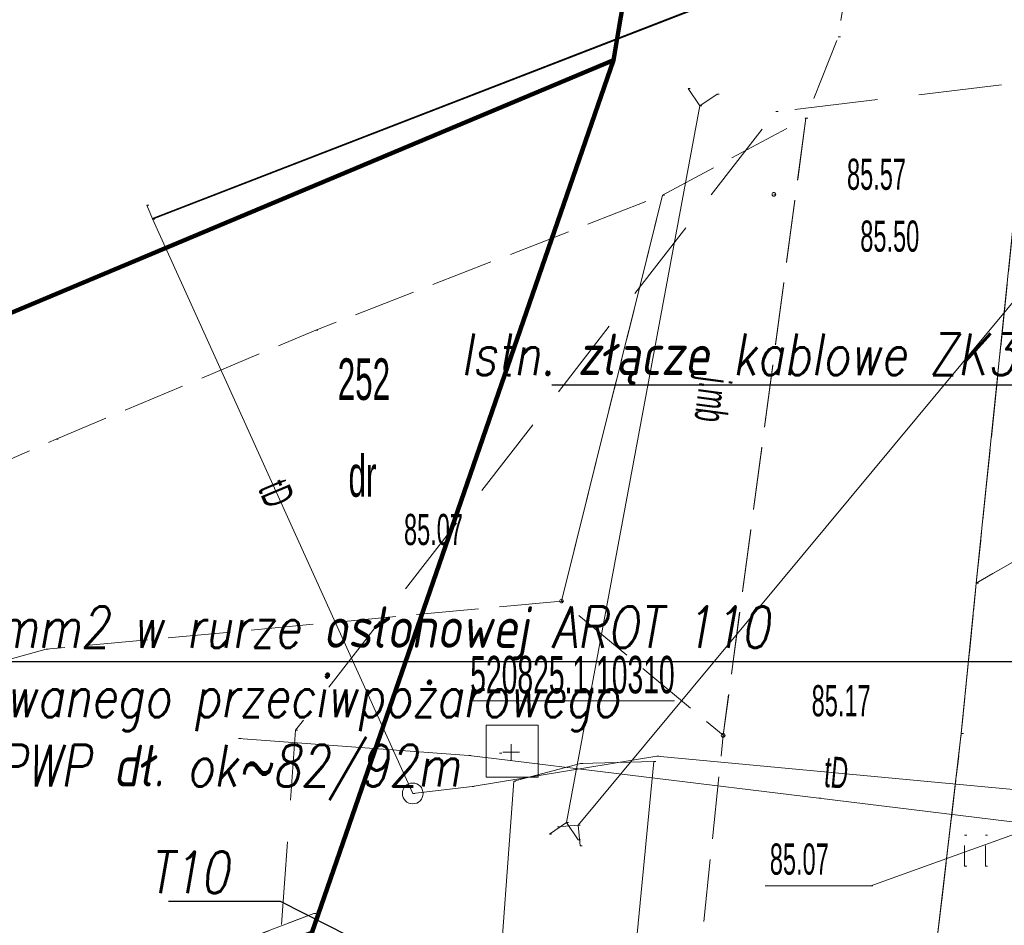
# Model space of a CAD drawing. Extents: x -198213 to 5540361, y 56395 to 5961443.
# Tile 10 of 76: x 5539518 to 5539542, y 5961360 to 5961381. Entities that reach past the tile are written whole.
import ezdxf
from ezdxf import colors
from ezdxf.entities.mleader import LeaderData, LeaderLine
from ezdxf.math import Vec2, Vec3

# ---------------------------------------------------------------- set-up
doc = ezdxf.new("R2010")
doc.units = 0
doc.header["$MEASUREMENT"] = 0
for name, pattern in [('L_0_03', [1, 0.5, -0.5]), ('L_0_06', [2, 1.5, -0.5]), ('L_0_0C', [3, 2, -1]), ('Wipeout_Contour', [1000, 0, -1000])]:
    doc.linetypes.add(name, pattern=pattern)
for name, color, linetype, lineweight in [('$ IE_OPISY', 7, 'Continuous', 25), ('0_Nr_Pióra__7', 8, 'Continuous', 13), ('131_Punkt_osnowy_pomiarowej_Nr_Pióra__7', 8, 'Continuous', 13), ('210_oznaczenie_konturu_uzytku_gruntowego_Nr_Pióra__3', 8, 'Continuous', 18), ('211_numer_dzialki_ewidencyjnej_Nr_Pióra__96', 8, 'Continuous', 13), ('218_kontur_uzytku_gruntowego_Nr_Pióra__3', 8, 'Continuous', 18), ('219_dzialka_ewidencyjna_Nr_Pióra__96', 8, 'Continuous', 13), ('ARCH MAPA RUSINOWO_Nr_Pióra__60', 8, 'Continuous', 211), ('inny_obiekt_zagospodarowania_terenu_Nr_Pióra__7', 8, 'Continuous', 13), ('jezdnia_Atr17_Nr_Pióra__7', 8, 'Continuous', 13), ('jezdnia_Nr_Pióra__7', 8, 'Continuous', 13), ('komora_podziemna_Nr_Pióra__7', 8, 'Continuous', 13), ('kraweznik_Nr_Pióra__7', 8, 'Continuous', 13), ('ogrodzenie_trwale_Nr_Pióra__7', 8, 'Continuous', 13), ('pikieta_sztuczna_Atr2_Nr_Pióra__7', 8, 'Continuous', 13), ('pikieta_sztuczna_Nr_Pióra__7', 8, 'Continuous', 13), ('przepust_Nr_Pióra__7', 8, 'Continuous', 13), ('przewod_telekomunikacyjny_napowietrzny_Nr_Pióra__30', 8, 'Continuous', 35), ('przewod_telekomunikacyjny_podziemny_Atr1_Nr_Pióra__7', 8, 'Continuous', 13), ('przewod_telekomunikacyjny_podziemny_Nr_Pióra__7', 8, 'Continuous', 13), ('przewod_wodociagowy_Nr_Pióra__7', 8, 'Continuous', 13), ('row_melioracyjny__poligon__Nr_Pióra__7', 8, 'Continuous', 13), ('rzedna_Atr2_Nr_Pióra__7', 8, 'Continuous', 13), ('Szczegolowa_osnowa_geodezyjna_pozioma_Atr103_Nr_Pióra__7', 8, 'Continuous', 13), ('Szczegolowa_osnowa_geodezyjna_pozioma_Nr_Pióra__7', 8, 'Continuous', 13), ('trawnik_Nr_Pióra__7', 8, 'Continuous', 13), ('Zakres_Nr_Pióra__7', 8, 'Continuous', 13)]:
    doc.layers.add(name, color=color, linetype=linetype, lineweight=lineweight)
doc.layers.add('Szczegolowa_osnowa_geodezyjna_pozioma', color=8, linetype='Continuous')
doc.styles.add('1. Elektrobau_02.2024', font='romans.shx', dxfattribs={"width": 0.8, "oblique": 10})
doc.styles.add('GENERATED_STYLE_8', font='ARIALN.TTF')
doc.linetypes.add('L_0_15_SHX', pattern='A,0,[2,Rusinowo PAB zagospodarowanie 30.08.20251.Shx,S=7.5,R=0,X=0,Y=0],-7.5,0', length=7.5)
doc.linetypes.add('L_0_B0_SHX', pattern='A,0,[3,Rusinowo PAB zagospodarowanie 30.08.20251.Shx,S=15,R=0,X=0,Y=0],-15,0', length=15)

msp = doc.modelspace()

# ---------------------------------------------------------------- linework, layer by layer
at = {"layer": '0_Nr_Pióra__7', "linetype": 'Continuous'}
for p, q in [((5539537.95, 5961380.97), (5539538, 5961380.97)), ((5539534.337, 5961379.723), (5539534.387, 5961379.723)), ((5539535.033, 5961379.593), (5539535.083, 5961379.593)), ((5539534.62, 5961379.31), (5539534.67, 5961379.31)), ((5539536.45, 5961379.17), (5539536.5, 5961379.17)), ((5539537.17, 5961379.01), (5539537.22, 5961379.01)), ((5539533.72, 5961377.16), (5539533.77, 5961377.16)), ((5539536.4, 5961377.18), (5539536.45, 5961377.18)), ((5539521.31, 5961376.92), (5539521.36, 5961376.92)), ((5539525.38, 5961373.91), (5539525.43, 5961373.91)), ((5539519.13, 5961371.29), (5539519.18, 5961371.29)), ((5539541.27, 5961367.82), (5539541.32, 5961367.82)), ((5539531.29, 5961367.39), (5539531.34, 5961367.39)), ((5539531.29, 5961367.39), (5539531.34, 5961367.39)), ((5539518.89, 5961366.23), (5539518.94, 5961366.23)), ((5539524.89, 5961364.28), (5539524.94, 5961364.28)), ((5539523.52, 5961364.08), (5539523.57, 5961364.08)), ((5539535.18, 5961364.16), (5539535.23, 5961364.16)), ((5539535.18, 5961364.16), (5539535.23, 5961364.16)), ((5539540.91, 5961364.2), (5539540.96, 5961364.2)), ((5539529.06, 5961363.67), (5539529.11, 5961363.67)), ((5539533.58, 5961363.66), (5539533.63, 5961363.66)), ((5539531.75, 5961363.48), (5539531.8, 5961363.48)), ((5539533.51, 5961363.53), (5539533.56, 5961363.53)), ((5539529.14, 5961362.93), (5539529.19, 5961362.93)), ((5539527.71, 5961362.76), (5539527.76, 5961362.76)), ((5539527.71, 5961362.76), (5539527.76, 5961362.76)), ((5539537.48, 5961362.65), (5539537.53, 5961362.65)), ((5539531.191, 5961361.954), (5539531.241, 5961361.954)), ((5539531.41, 5961362.06), (5539531.46, 5961362.06)), ((5539531.69, 5961362), (5539531.74, 5961362)), ((5539530.997, 5961361.777), (5539531.047, 5961361.777)), ((5539540.989, 5961361.759), (5539541.039, 5961361.759)), ((5539541.489, 5961361.759), (5539541.539, 5961361.759)), ((5539531.693, 5961361.647), (5539531.743, 5961361.647)), ((5539531.736, 5961361.501), (5539531.786, 5961361.501)), ((5539540.989, 5961361.009), (5539541.039, 5961361.009)), ((5539541.489, 5961361.009), (5539541.539, 5961361.009)), ((5539536.193, 5961360.54), (5539536.243, 5961360.54)), ((5539538.73, 5961360.54), (5539538.78, 5961360.54)), ((5539525.33, 5961359.87), (5539525.38, 5961359.87))]:
    msp.add_line(p, q, dxfattribs=at)
at = {"layer": '218_kontur_uzytku_gruntowego_Nr_Pióra__3', "linetype": 'L_0_03', "flags": 128}
for points in [[(5539538.18, 5961413.76), (5539532.54, 5961380.41)], [(5539532.54, 5961380.41), (5539513.451, 5961372.404)]]:
    msp.add_lwpolyline(points, dxfattribs=at)
at = {"layer": '219_dzialka_ewidencyjna_Nr_Pióra__96', "linetype": 'Continuous', "flags": 128}
for points in [[(5539532.54, 5961380.41), (5539538.18, 5961413.76)], [(5539513.451, 5961372.401), (5539532.54, 5961380.41)]]:
    msp.add_lwpolyline(points, dxfattribs=at)
at = {"layer": 'ARCH MAPA RUSINOWO_Nr_Pióra__60', "linetype": 'Continuous', "flags": 128}
msp.add_lwpolyline([(5539537.927, 5961412.263), (5539532.54, 5961380.41), (5539513.451, 5961372.401)], dxfattribs=at)
at = {"layer": 'inny_obiekt_zagospodarowania_terenu_Nr_Pióra__7', "linetype": 'L_0_03', "flags": 128}
msp.add_lwpolyline([(5539524.64, 5961335.04), (5539524.96, 5961346.96), (5539525.16, 5961353.95), (5539525.33, 5961359.87), (5539513.451, 5961355.354)], dxfattribs=at)
at = {"layer": 'jezdnia_Nr_Pióra__7', "linetype": 'L_0_06', "flags": 128}
for points in [[(5539544.69, 5961378.1), (5539545.9, 5961378.28), (5539556.8, 5961380.23), (5539569.38, 5961382.62), (5539578.17, 5961384.3), (5539593.82, 5961387.17), (5539612.46, 5961390.54), (5539620.72, 5961391.88), (5539625.3, 5961392.75), (5539628.88, 5961393.36), (5539635.21, 5961394.43), (5539636.06, 5961391.13), (5539630.51, 5961387.77), (5539622.48, 5961386.14), (5539621.59, 5961385.94), (5539611.5, 5961384.04), (5539601.19, 5961382.2), (5539600.39, 5961379.94), (5539600.421, 5961375.87), (5539597.08, 5961375.38), (5539596.78, 5961379.29), (5539596.74, 5961379.47), (5539595.9, 5961380.82), (5539594.82, 5961381.1), (5539584.45, 5961379.33), (5539577.08, 5961377.89), (5539569.92, 5961376.56), (5539560.38, 5961374.69), (5539552.68, 5961373.7), (5539546.03, 5961371.76), (5539544.9, 5961369.91), (5539541.27, 5961367.82), (5539542.32, 5961378), (5539542.51, 5961379.21)], [(5539537.17, 5961379.01), (5539535.18, 5961364.16), (5539531.29, 5961367.39), (5539533.72, 5961377.16)]]:
    msp.add_lwpolyline(points, close=True, dxfattribs=at)
msp.add_lwpolyline([(5539513.451, 5961368.798), (5539519.13, 5961371.29), (5539525.38, 5961373.91), (5539533.72, 5961377.16), (5539531.29, 5961367.39), (5539518.89, 5961366.23), (5539513.451, 5961364.717)], dxfattribs=at)
at = {"layer": 'komora_podziemna_Nr_Pióra__7', "linetype": 'Continuous'}
msp.add_circle((5539527.71, 5961362.76), 0.25, dxfattribs=at)
at = {"layer": 'kraweznik_Nr_Pióra__7', "linetype": 'Continuous', "flags": 128}
for points in [[(5539535.43, 5961273.08), (5539535.77, 5961288.6), (5539535.88, 5961291.71), (5539536.1, 5961297.03), (5539536.36, 5961303.63), (5539536.62, 5961311.58), (5539536.89, 5961318.2), (5539537.08, 5961322.75), (5539537.78, 5961334.89), (5539539.27, 5961350.25), (5539540.91, 5961364.2), (5539541.27, 5961367.82), (5539542.32, 5961378), (5539542.51, 5961379.21), (5539543.29, 5961381.17), (5539544.97, 5961391.79), (5539547.33, 5961407.23), (5539548.486, 5961414.429)], [(5539552.68, 5961373.7), (5539546.03, 5961371.76), (5539544.9, 5961369.91), (5539541.27, 5961367.82)]]:
    msp.add_lwpolyline(points, dxfattribs=at)
at = {"layer": 'ogrodzenie_trwale_Nr_Pióra__7', "linetype": 'Continuous', "flags": 128}
msp.add_lwpolyline([(5539525.33, 5961359.87), (5539513.451, 5961355.354)], dxfattribs=at)
at = {"layer": 'ogrodzenie_trwale_Nr_Pióra__7', "linetype": 'L_0_15_SHX', "flags": 128}
msp.add_lwpolyline([(5539525.33, 5961359.87), (5539513.451, 5961355.354)], dxfattribs=at)
at = {"layer": 'pikieta_sztuczna_Nr_Pióra__7', "linetype": 'Continuous'}
for centre in [(5539536.4, 5961377.18), (5539531.29, 5961367.39), (5539535.18, 5961364.16)]:
    msp.add_circle(centre, 0.045, dxfattribs=at)
at = {"layer": 'przepust_Nr_Pióra__7', "linetype": 'Continuous', "flags": 128}
for points in [[(5539534.62, 5961379.31), (5539534.337, 5961379.723)], [(5539531.69, 5961362), (5539546.35, 5961379.64)], [(5539534.62, 5961379.31), (5539535.033, 5961379.593)], [(5539534.62, 5961379.31), (5539531.41, 5961362.06)], [(5539531.41, 5961362.06), (5539530.997, 5961361.777)], [(5539531.69, 5961362), (5539531.191, 5961361.954)], [(5539531.41, 5961362.06), (5539531.693, 5961361.647)], [(5539531.69, 5961362), (5539531.736, 5961361.501)]]:
    msp.add_lwpolyline(points, dxfattribs=at)
at = {"layer": 'przewod_telekomunikacyjny_napowietrzny_Nr_Pióra__30', "linetype": 'Continuous'}
for p, q in [((5539548.58, 5961387.11), (5539521.45, 5961376.59)), ((5539521.45, 5961376.59), (5539548.58, 5961387.11)), ((5539521.45, 5961376.59), (5539521.5, 5961376.59))]:
    msp.add_line(p, q, dxfattribs=at)
at = {"layer": 'przewod_telekomunikacyjny_napowietrzny_Nr_Pióra__30', "linetype": 'L_0_B0_SHX'}
for p, q in [((5539548.58, 5961387.11), (5539521.45, 5961376.59)), ((5539521.45, 5961376.59), (5539548.58, 5961387.11))]:
    msp.add_line(p, q, dxfattribs=at)
at = {"layer": 'przewod_telekomunikacyjny_podziemny_Nr_Pióra__7', "linetype": 'Continuous', "flags": 128}
msp.add_lwpolyline([(5539521.31, 5961376.92), (5539521.45, 5961376.59), (5539527.71, 5961362.76)], dxfattribs=at)
at = {"layer": 'rzedna_Atr2_Nr_Pióra__7', "linetype": 'Continuous', "flags": 128}
msp.add_lwpolyline([(5539542.79, 5961362), (5539538.73, 5961360.54), (5539536.193, 5961360.54)], dxfattribs=at)
at = {"layer": 'trawnik_Nr_Pióra__7', "linetype": 'L_0_03', "flags": 128}
msp.add_lwpolyline([(5539539.27, 5961350.25), (5539540.91, 5961364.2), (5539541.27, 5961367.82), (5539544.9, 5961369.91), (5539545.1, 5961369.46), (5539543.99, 5961355.05), (5539543.24, 5961344.35), (5539542.58, 5961334.77), (5539541.61, 5961324.19), (5539540.71, 5961316.91), (5539539.76, 5961317.09), (5539538.61, 5961317.26), (5539537.78, 5961317.62), (5539536.89, 5961318.2), (5539537.08, 5961322.75), (5539537.78, 5961334.89)], close=True, dxfattribs=at)
for points in [[(5539540.989, 5961361.009), (5539540.989, 5961361.759)], [(5539541.489, 5961361.009), (5539541.489, 5961361.759)]]:
    msp.add_lwpolyline(points, dxfattribs=at)

# ---------------------------------------------------------------- texts
at = {"layer": '210_oznaczenie_konturu_uzytku_gruntowego_Nr_Pióra__3', "linetype": 'Continuous', "insert": (5539526.164, 5961370.901), "char_height": 1, "attachment_point": 1, "style": 'GENERATED_STYLE_8'}
msp.add_mtext('{\\W0.660000x;dr}', dxfattribs=at)
at = {"layer": '211_numer_dzialki_ewidencyjnej_Nr_Pióra__96', "linetype": 'Continuous', "insert": (5539525.904, 5961373.231), "char_height": 1, "attachment_point": 1, "style": 'GENERATED_STYLE_8'}
msp.add_mtext('{\\W0.660000x;252}', dxfattribs=at)
at = {"layer": 'jezdnia_Atr17_Nr_Pióra__7', "linetype": 'Continuous', "insert": (5539535.371, 5961372.712), "char_height": 0.75, "attachment_point": 1, "rotation": 262.4, "style": 'GENERATED_STYLE_8'}
msp.add_mtext('{\\W0.660000x;j.mb}', dxfattribs=at)
at = {"layer": 'pikieta_sztuczna_Atr2_Nr_Pióra__7', "linetype": 'Continuous', "char_height": 0.75, "attachment_point": 1, "style": 'GENERATED_STYLE_8'}
for s, insert in [('{\\W0.660000x;85.57}', (5539538.159, 5961378.038)), ('{\\W0.660000x;85.50}', (5539538.479, 5961376.548)), ('{\\W0.660000x;85.07}', (5539527.499, 5961369.488)), ('{\\W0.660000x;85.17}', (5539537.309, 5961365.368))]:
    msp.add_mtext(s, dxfattribs=dict(at, insert=insert))
at = {"layer": 'przewod_telekomunikacyjny_podziemny_Atr1_Nr_Pióra__7', "linetype": 'Continuous', "char_height": 0.75, "attachment_point": 1, "style": 'GENERATED_STYLE_8'}
for insert, rotation in [((5539524.672, 5961370.389), 292.7), ((5539537.656, 5961363.668), 354.7)]:
    msp.add_mtext('{\\W0.660000x;tD}', dxfattribs=dict(at, insert=insert, rotation=rotation))
at = {"layer": 'rzedna_Atr2_Nr_Pióra__7', "linetype": 'Continuous', "insert": (5539536.302, 5961361.556), "char_height": 0.75, "attachment_point": 1, "style": 'GENERATED_STYLE_8'}
msp.add_mtext('{\\W0.660000x;85.07}', dxfattribs=at)
at = {"layer": 'Szczegolowa_osnowa_geodezyjna_pozioma_Atr103_Nr_Pióra__7', "linetype": 'Continuous', "insert": (5539529.093, 5961366.07), "char_height": 0.9, "attachment_point": 1, "style": 'GENERATED_STYLE_8'}
msp.add_mtext('{\\W0.660000x;\\L520825.1.10310}', dxfattribs=at)

# ---------------------------------------------------------------- leaders
at = {"layer": '$ IE_OPISY'}
ml = msp.add_multileader_mtext('Standard', dxfattribs=at)
ml.set_content('T10', color=7, style='1. Elektrobau_02.2024')
ml.set_leader_properties(linetype='ByLayer', lineweight=-1)
ml.build(insert=Vec2(0, 0))
ml.multileader.update_dxf_attribs({"text_left_attachment_type": 6, "text_right_attachment_type": 6, "dogleg_length": 1.152, "arrow_head_size": 0.5})
ctx = ml.context
ctx.base_point, ctx.char_height, ctx.arrow_head_size, ctx.landing_gap_size, ctx.plane_origin = Vec3(5539521.283, 5961360.162), 1, 0.5, 0.09, Vec3(5539609.007, 5961181.467)
ctx.left_attachment, ctx.right_attachment, ctx.text_align_type, ctx.attachment_type = 6, 6, 2, 2
notes = []
notes.append((ctx, [(0, (1, 1, 0), (5539524.525, 5961360.162), (-1, 0), 1.152, [(0, [(5539579.794, 5961332.253)], 0, [])])]))
ctx.mtext.insert, ctx.mtext.width, ctx.mtext.alignment, ctx.mtext.flow_direction = Vec3(5539523.283, 5961361.362), 1.43336, 3, 5
for ctx, leaders in notes:
    for number, flags, end, landing, length, lines in leaders:
        leader = LeaderData()
        leader.index, (leader.has_last_leader_line, leader.has_dogleg_vector, leader.attachment_direction) = number, flags
        leader.last_leader_point, leader.dogleg_vector, leader.dogleg_length = Vec3(end), Vec3(landing), length
        for number, points, colour, breaks in lines:
            line = LeaderLine()
            line.index, line.vertices, line.color, line.breaks = number, Vec3.list(points), colors.encode_raw_color(colour), breaks
            leader.lines.append(line)
        ctx.leaders.append(leader)

# ---------------------------------------------------------------- wipeouts: each hides what was drawn before it
at = {"color": 254, "linetype": 'Wipeout_Contour', "lineweight": 0, "ltscale": 920110.044362}
msp.add_wipeout([(5539529.48, 5961364.4), (5539529.48, 5961363.15), (5539530.73, 5961363.15), (5539530.73, 5961364.4)], dxfattribs=at).dxf.layer = 'Szczegolowa_osnowa_geodezyjna_pozioma'

# ---------------------------------------------------------------- next in the draw order: linework, layer by layer
at = {"layer": 'Szczegolowa_osnowa_geodezyjna_pozioma_Nr_Pióra__7', "linetype": 'Continuous', "flags": 128}
msp.add_lwpolyline([(5539529.48, 5961364.4), (5539529.48, 5961363.15), (5539530.73, 5961363.15), (5539530.73, 5961364.4)], close=True, dxfattribs=at)

# ---------------------------------------------------------------- next in the draw order: wipeouts: each hides what was drawn before it
at = {"color": 254, "linetype": 'Wipeout_Contour', "lineweight": 0, "ltscale": 920110.044362}
msp.add_wipeout([(5539529.48, 5961364.4), (5539529.48, 5961363.15), (5539530.73, 5961363.15), (5539530.73, 5961364.4)], dxfattribs=at).dxf.layer = 'Szczegolowa_osnowa_geodezyjna_pozioma'

# ---------------------------------------------------------------- next in the draw order: linework, layer by layer
at = {"layer": '0_Nr_Pióra__7', "linetype": 'Continuous'}
msp.add_line((5539530.14, 5961363.06), (5539530.19, 5961363.06), dxfattribs=at)
at = {"layer": '131_Punkt_osnowy_pomiarowej_Nr_Pióra__7', "linetype": 'Continuous'}
msp.add_line((5539529.8, 5961363.73), (5539529.85, 5961363.73), dxfattribs=at)
at = {"layer": '218_kontur_uzytku_gruntowego_Nr_Pióra__3', "linetype": 'L_0_03', "flags": 128}
for points in [[(5539532.54, 5961380.41), (5539525.28, 5961359.41)], [(5539525.28, 5961359.41), (5539532.54, 5961380.41)]]:
    msp.add_lwpolyline(points, dxfattribs=at)
at = {"layer": '219_dzialka_ewidencyjna_Nr_Pióra__96', "linetype": 'Continuous', "flags": 128}
msp.add_lwpolyline([(5539525.28, 5961359.41), (5539532.54, 5961380.41)], dxfattribs=at)
at = {"layer": 'ARCH MAPA RUSINOWO_Nr_Pióra__60', "linetype": 'Continuous', "flags": 128}
msp.add_lwpolyline([(5539532.54, 5961380.41), (5539525.28, 5961359.41), (5539513.451, 5961355.235)], dxfattribs=at)
at = {"layer": 'jezdnia_Nr_Pióra__7', "linetype": 'L_0_06', "flags": 128}
msp.add_lwpolyline([(5539548.486, 5961414.429), (5539547.33, 5961407.23), (5539544.97, 5961391.79), (5539543.29, 5961381.17), (5539542.51, 5961379.21), (5539542.32, 5961378), (5539541.27, 5961367.82), (5539540.91, 5961364.2), (5539539.27, 5961350.25), (5539537.78, 5961334.89), (5539537.08, 5961322.75), (5539536.89, 5961318.2), (5539536.62, 5961311.58), (5539536.36, 5961303.63), (5539536.1, 5961297.03), (5539535.77, 5961288.6), (5539535.43, 5961273.08), (5539535.1, 5961256.9), (5539534.99, 5961242.98), (5539534.93, 5961227.39), (5539534.64, 5961223.09), (5539535.09, 5961219.59), (5539536.43, 5961215.63), (5539539.17, 5961211.64), (5539542.98, 5961209.08), (5539524.13, 5961213.68), (5539525.21, 5961214.75), (5539526.28, 5961216.3), (5539527.29, 5961219.19), (5539528.2, 5961223.48), (5539528.64, 5961231.21), (5539528.81, 5961241.22), (5539529.12, 5961251.99), (5539529.26, 5961264.73), (5539529.86, 5961279.51), (5539530.43, 5961293.38), (5539531.2, 5961309.49), (5539531.74, 5961322.55), (5539532.3, 5961332.49), (5539532.4, 5961334.04), (5539532.42, 5961334.45), (5539533.38, 5961343.25), (5539534.51, 5961357.7), (5539535.18, 5961364.16), (5539537.17, 5961379.01), (5539537.95, 5961380.97), (5539539.63, 5961391.59), (5539541.99, 5961407.03), (5539543.178, 5961414.429)], dxfattribs=at)
at = {"layer": 'przewod_telekomunikacyjny_podziemny_Nr_Pióra__7', "linetype": 'Continuous', "flags": 128}
msp.add_lwpolyline([(5539527.71, 5961362.76), (5539529.14, 5961362.93), (5539533.58, 5961363.66), (5539545.33, 5961362.56), (5539545.66, 5961366.7), (5539548.29, 5961366.44)], dxfattribs=at)
at = {"layer": 'przewod_wodociagowy_Nr_Pióra__7', "linetype": 'Continuous', "flags": 128}
msp.add_lwpolyline([(5539523.52, 5961364.08), (5539529.06, 5961363.67), (5539537.48, 5961362.65), (5539542.79, 5961362), (5539541.4, 5961352.89), (5539540.33, 5961338.95), (5539539.17, 5961326.33), (5539538.66, 5961318.45), (5539538.17, 5961311.01), (5539537.08, 5961296.32), (5539536.47, 5961285.85), (5539535.85, 5961268.98), (5539549.29, 5961271.29), (5539573.3, 5961275.34), (5539588.62, 5961277.8), (5539602.17, 5961279.36), (5539616.59, 5961280.91), (5539615.83, 5961257.35), (5539615.32, 5961242.06)], dxfattribs=at)
at = {"layer": 'row_melioracyjny__poligon__Nr_Pióra__7', "linetype": 'Continuous', "flags": 128}
msp.add_lwpolyline([(5539531.75, 5961363.48), (5539533.51, 5961363.53), (5539532.28, 5961350.84), (5539530.64, 5961337.06), (5539530.22, 5961334.18), (5539528.18, 5961334.25), (5539528.17, 5961334.88), (5539528.52, 5961339.75), (5539529.11, 5961349.32), (5539529.73, 5961357.49), (5539530.14, 5961363.06)], close=True, dxfattribs=at)
at = {"layer": 'Szczegolowa_osnowa_geodezyjna_pozioma_Nr_Pióra__7', "linetype": 'Continuous'}
msp.add_line((5539530.08, 5961363.75), (5539530.13, 5961363.75), dxfattribs=at)
msp.add_line((5539530.08, 5961363.75), (5539530.13, 5961363.75), dxfattribs=at)
at = {"layer": 'Szczegolowa_osnowa_geodezyjna_pozioma_Nr_Pióra__7', "linetype": 'Continuous', "flags": 128}
for points in [[(5539529.48, 5961364.4), (5539529.48, 5961363.15), (5539530.73, 5961363.15), (5539530.73, 5961364.4)], [(5539529.48, 5961364.4), (5539530.73, 5961364.4), (5539530.73, 5961363.15), (5539529.48, 5961363.15)], [(5539529.48, 5961364.4), (5539530.73, 5961364.4), (5539530.73, 5961363.15), (5539529.48, 5961363.15)]]:
    msp.add_lwpolyline(points, close=True, dxfattribs=at)
for points in [[(5539530.08, 5961363.95), (5539530.08, 5961363.55)], [(5539530.08, 5961363.95), (5539530.08, 5961363.55)], [(5539529.88, 5961363.75), (5539530.28, 5961363.75)], [(5539529.88, 5961363.75), (5539530.28, 5961363.75)]]:
    msp.add_lwpolyline(points, dxfattribs=at)
at = {"layer": 'Zakres_Nr_Pióra__7', "linetype": 'L_0_0C', "flags": 128}
msp.add_lwpolyline([(5539630.53, 5961390.3), (5539628.94, 5961331.74), (5539600.56, 5961283.04), (5539537.62, 5961279.94), (5539520.78, 5961299.6), (5539520.6, 5961305.18), (5539524.89, 5961364.28), (5539536.45, 5961379.17)], close=True, dxfattribs=at)

# ---------------------------------------------------------------- next in the draw order: leaders
at = {"layer": '$ IE_OPISY'}
ml = msp.add_multileader_mtext('Standard', dxfattribs=at)
ml.set_content('\\A1;Istn. złącze kablowe ZK3a  ', color=7, style='1. Elektrobau_02.2024')
ml.set_leader_properties(linetype='ByLayer', lineweight=-1)
ml.build(insert=Vec2(0, 0))
ml.multileader.update_dxf_attribs({"text_left_attachment_type": 6, "text_right_attachment_type": 6, "dogleg_length": 1.152, "arrow_head_size": 0.5})
ctx = ml.context
ctx.base_point, ctx.char_height, ctx.arrow_head_size, ctx.landing_gap_size, ctx.plane_origin = Vec3(5539528.774, 5961372.63), 1, 0.5, 0.09, Vec3(5539614.561, 5961363.672)
ctx.left_attachment, ctx.right_attachment = 6, 6
notes = []
notes.append((ctx, [(0, (1, 1, 0), (5539547.186, 5961372.586), (-1, 0), 1.152, [(0, [(5539578.773, 5961350.959)], 0, [])])]))
ctx.mtext.insert, ctx.mtext.width, ctx.mtext.defined_height, ctx.mtext.flow_direction = Vec3(5539528.864, 5961373.83), 37.49114, 8.425, 5
ml = msp.add_multileader_mtext('Standard', dxfattribs=at)
ml.set_content('Proj. YAKY 4x120mm2 w rurze osłonowej AROT 110 \\Pod szafy certyfikowanego przeciwpożarowego \\Pwyłącznika prądu PWP dł. ok~82/92m', color=7, style='1. Elektrobau_02.2024')
ml.set_leader_properties(linetype='ByLayer', lineweight=-1)
ml.build(insert=Vec2(0, 0))
ml.multileader.update_dxf_attribs({"text_left_attachment_type": 6, "text_right_attachment_type": 6, "dogleg_length": 1.152, "arrow_head_size": 0.5})
ctx = ml.context
ctx.base_point, ctx.char_height, ctx.arrow_head_size, ctx.landing_gap_size, ctx.plane_origin = Vec3(5539508.074, 5961365.93), 1, 0.5, 0.09, Vec3(5539447.194, 5961243.496)
ctx.left_attachment, ctx.right_attachment = 6, 6
notes.append((ctx, [(0, (1, 1, 0), (5539542.269, 5961365.93), (-1, 0), 1.152, [(0, [(5539574.564, 5961351.002)], 0, [])])]))
ctx.mtext.insert, ctx.mtext.width, ctx.mtext.flow_direction = Vec3(5539508.164, 5961367.263), 37.49114, 5
for ctx, leaders in notes:
    for number, flags, end, landing, length, lines in leaders:
        leader = LeaderData()
        leader.index, (leader.has_last_leader_line, leader.has_dogleg_vector, leader.attachment_direction) = number, flags
        leader.last_leader_point, leader.dogleg_vector, leader.dogleg_length = Vec3(end), Vec3(landing), length
        for number, points, colour, breaks in lines:
            line = LeaderLine()
            line.index, line.vertices, line.color, line.breaks = number, Vec3.list(points), colors.encode_raw_color(colour), breaks
            leader.lines.append(line)
        ctx.leaders.append(leader)

doc.saveas('drawing.dxf')
